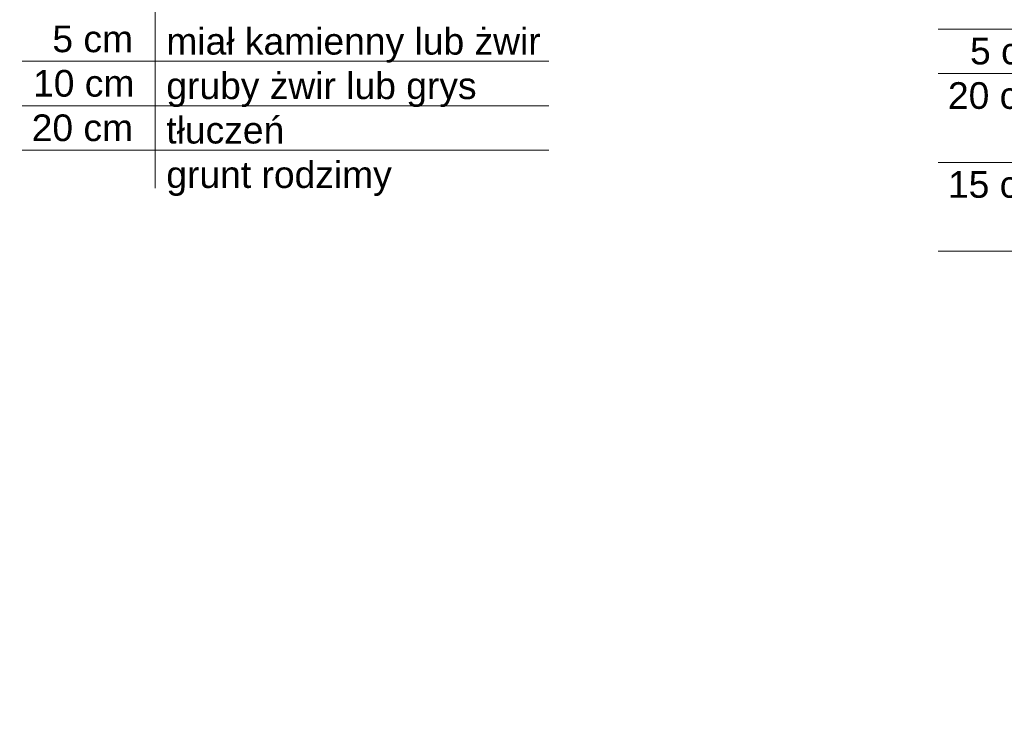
# Model space of a CAD drawing. Header units: millimetres. Extents: x 1962 to 3194, y -795 to -219.
# Tile 163 of 256: x 2476.68 to 2481.11, y -480.44 to -477.34. Entities that reach past the tile are written whole.
import ezdxf

# ---------------------------------------------------------------- set-up
doc = ezdxf.new("R2010")
doc.units = ezdxf.units.MM
doc.layers.get('0').update_dxf_attribs({"lineweight": 5})
doc.layers.add('A_flagi przekrojowe', color=92, linetype='Continuous', lineweight=9)
doc.layers.add('A_hatch przekroje', color=125, linetype='Continuous', lineweight=9)
doc.styles.get("Standard").update_dxf_attribs({"font": 'arial.ttf'})

# ---------------------------------------------------------------- blocks, each defined once
blk = doc.blocks.new('zw$824C')
at = {"layer": 'A_hatch przekroje'}
h = blk.add_hatch(dxfattribs=at)
h.set_pattern_fill('EARTH2', color=256, scale=0.03, angle=339.9782, style=2)
h.set_pattern_definition([(225, (4.0639, 26.90586), (-3e-14, -1.07763), [0.3429, -0.4191]), (225, (4.30634, 26.6634), (-3e-14, -1.07763), [0.3429, -0.4191]), (225, (4.2471, 26.7227), (-3e-14, -1.07763), [0.35052, -0.41148]), (225, (4.1878, 26.7819), (-3e-14, -1.07763), [0.35052, -0.41148]), (225, (4.1285, 26.8412), (-3e-14, -1.07763), [0.35052, -0.41148]), (225, (4.1285, 27.38), (-3e-14, -1.07763), [0.3429, -0.4191]), (225, (4.1878, 27.32075), (-3e-14, -1.07763), [0.3429, -0.4191]), (225, (4.2471, 27.2615), (-3e-14, -1.07763), [0.3429, -0.4191]), (225, (4.30634, 27.2022), (-3e-14, -1.07763), [0.3429, -0.4191]), (225, (4.0639, 27.4447), (-3e-14, -1.07763), [0.3429, -0.4191]), (315, (3.5466, 26.9274), (1.07763, -3e-14), [0.3429, -0.4191]), (315, (3.7945, 27.1753), (1.07763, -3e-14), [0.3429, -0.4191]), (315, (3.7298, 27.1106), (1.07763, -3e-14), [0.3429, -0.4191]), (315, (3.6705, 27.05134), (1.07763, -3e-14), [0.3429, -0.4191]), (315, (3.6113, 26.9921), (1.07763, -3e-14), [0.3429, -0.4191]), (315, (4.1501, 26.9921), (1.07763, -3e-14), [0.35052, -0.41148]), (315, (4.20935, 27.05134), (1.07763, -3e-14), [0.35052, -0.41148]), (315, (4.2686, 27.1106), (1.07763, -3e-14), [0.35052, -0.41148]), (315, (4.3333, 27.1753), (1.07763, -3e-14), [0.3429, -0.4191]), (315, (4.0908, 26.9328), (1.07763, -3e-14), [0.3429, -0.4191])])
h.paths.add_polyline_path([(-5.1257, 1.0397), (0.6852, 1.0397), (0.6852, 0.9697), (0.6252, 0.9697), (0.5852, 0.6897), (0.8052, 0.6897), (0.7994, 0.7201), (6.2252, 0.7892), (6.2252, 0.6594), (6.958, 0.6594), (19.9052, 0.9224), (19.9052, 1.0097), (19.9052, 1.0799), (22.9851, 1.0861), (22.9851, 0.3), (20.7556, 0.3), (20.2579, 0), (18.1349, 0), (17.39, 0.3712), (7.1134, 0.1624), (6.9387, 0.03), (6.0463, 0.03), (5.7404, 0.283), (4.4329, 0.2663), (0.2714, -3.1755), (-2.2356, -3.1755), (-5.1257, -0.7852)])
edge = h.paths.add_edge_path(flags=16)
edge.add_arc((19.5343, 0.7473), 0.08, 0, 360)
edge = h.paths.add_edge_path(flags=16)
edge.add_arc((-0.9821, -1.0565), 0.1, 1080, 1440)
at = {"layer": 'A_flagi przekrojowe'}
for p, q in [((5.3887, 1.1285), (5.3887, -0.831)), ((8.9155, -0.1148), (13.2091, -0.1148)), ((4.7887, -0.2598), (7.1613, -0.2598)), ((8.9155, -0.3148), (13.2091, -0.3148)), ((4.7887, -0.4598), (7.1613, -0.4598)), ((4.7887, -0.6598), (7.1613, -0.6598)), ((8.9155, -0.7148), (13.2091, -0.7148)), ((8.9155, -1.1148), (13.2091, -1.1148))]:
    blk.add_line(p, q, dxfattribs=at)
at = {"layer": 'A_flagi przekrojowe', "char_height": 0.12}
for s, insert, width, attachment_point in [('5 cm', (5.2887, -0.1598), 0.542316, 6), ('miał kamienny lub żwir', (5.4387, -0.1098), 2.430196, 1), ('5 cm', (9.4217, -0.2148), 0.542316, 6), ('10 cm', (5.2949, -0.3598), 0.542316, 6), ('gruby żwir lub grys', (5.4387, -0.3098), 2.430196, 1), ('20 cm', (9.4155, -0.4148), 0.542316, 6), ('20 cm', (5.2887, -0.5598), 0.542316, 6), ('tłuczeń', (5.4387, -0.5098), 3.798857, 1), ('grunt rodzimy', (5.4387, -0.7098), 3.798857, 1), ('15 cm', (9.4155, -0.8148), 0.542316, 6)]:
    blk.add_mtext(s, dxfattribs=dict(at, insert=insert, width=width, attachment_point=attachment_point))

msp = doc.modelspace()

# ---------------------------------------------------------------- block references
at = {"rotation": 2.994810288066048e-11}
msp.add_blockref('zw$824C', (2471.8993, -477.265), dxfattribs=at)

doc.saveas('drawing.dxf')
